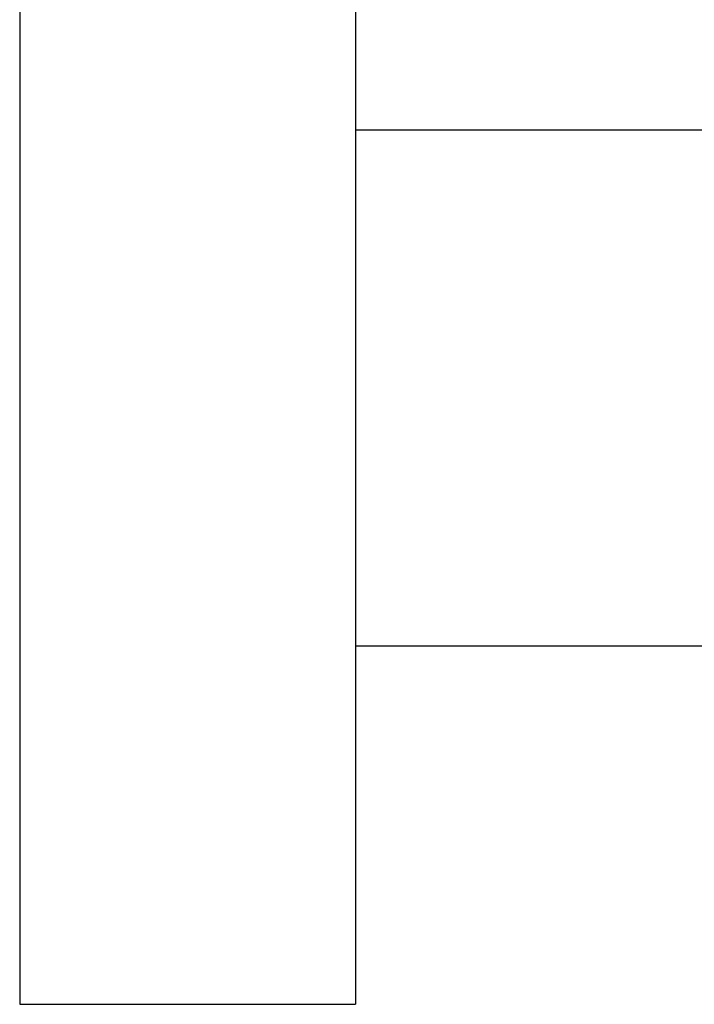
# Model space of a CAD drawing. Header units: inches. Extents: x -3.1 to 1.6, y -11.9 to -0.7.
# Tile 2 of 10: x -3.1 to -0.8, y -8.5 to -5. Entities that reach past the tile are written whole.
import ezdxf

# ---------------------------------------------------------------- set-up
doc = ezdxf.new("R2010")
doc.units = ezdxf.units.IN
doc.header["$MEASUREMENT"] = 0

msp = doc.modelspace()

# ---------------------------------------------------------------- linework, layer by layer
at = {"color": 7, "linetype": 'Continuous', "lineweight": 25}
for p, q in [((-3.1485, -4.1723), (-3.1485, -8.5023)), ((-1.9685, -4.1723), (-1.9685, -8.5023)), ((0.5599, -5.4318), (-1.9685, -5.4318)), ((-1.9685, -7.2428), (0.5599, -7.2428)), ((-3.1485, -8.5023), (-1.9685, -8.5023))]:
    msp.add_line(p, q, dxfattribs=at)

doc.saveas('drawing.dxf')
